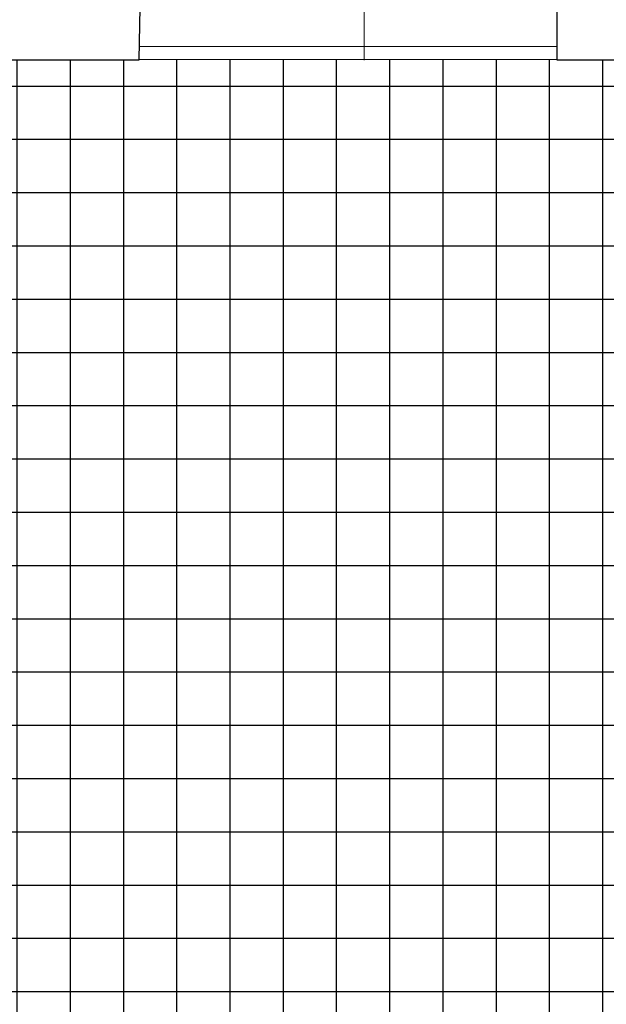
# Model space of a CAD drawing. Header units: millimetres. Extents: x -2948 to 78628, y 64669 to 215420.
# Tile 241 of 256: x 55509 to 55859, y 158163 to 158750. Entities that reach past the tile are written whole.
import ezdxf

# ---------------------------------------------------------------- set-up
doc = ezdxf.new("R2010")
doc.units = ezdxf.units.MM
doc.linetypes.add('HIDDEN', pattern=[9.525, 6.35, -3.175])
for name, color, linetype, lineweight in [('-stolarka', 103, 'Continuous', 13), ('NOWE SCIANY', 3, 'Continuous', 13), ('SCIANY', 7, 'Continuous', 30), ('ŚCIANY', 7, 'Continuous', 30)]:
    doc.layers.add(name, color=color, linetype=linetype, lineweight=lineweight)
doc.layers.add('schody', color=7, linetype='Continuous')

msp = doc.modelspace()

# ---------------------------------------------------------------- hatches: boundary and pattern name
at = {"layer": 'schody', "linetype": 'HIDDEN', "ltscale": 2, "true_color": 0x139b48, "transparency": 33554687}
h = msp.add_hatch(dxfattribs=at)
h.set_pattern_fill('ANSI37', color=114, scale=10, angle=45)
h.set_pattern_definition([(180, (24138.385, -24138.12), (-4e-15, -31.75), []), (270, (24138.385, -24138.12), (31.75, -5e-15), [])])
h.paths.add_polyline_path([(55379.97, 158725.62), (55379.99, 157883), (55084.75, 157884.62), (55086.97, 156940.88), (56247.96, 156943.62), (56247.96, 157994.62), (56037.96, 157995.62), (56037.96, 158513.62), (56247.96, 158513.62), (56247.96, 158725.62)])

# ---------------------------------------------------------------- linework, layer by layer
at = {"layer": '-stolarka', "ltscale": 2}
msp.add_lwpolyline([(55829.46, 158725.87), (55580.12, 158725.87), (55580.12, 158733.62), (55829.46, 158733.62)], close=True, dxfattribs=at)
at = {"layer": 'NOWE SCIANY'}
msp.add_line((55714.34, 158725.62), (55714.34, 158882.19), dxfattribs=at)
at = {"layer": 'SCIANY', "ltscale": 2}
for points in [[(55580.12, 158725.87), (55580.68, 158756.73)], [(56206.96, 158725.62), (55829.46, 158725.62), (55829.46, 158755.62), (56206.96, 158755.62)]]:
    msp.add_lwpolyline(points, dxfattribs=at)
at = {"layer": 'ŚCIANY', "ltscale": 2}
msp.add_line((55580.12, 158725.62), (55379.97, 158725.62), dxfattribs=at)

doc.saveas('drawing.dxf')
